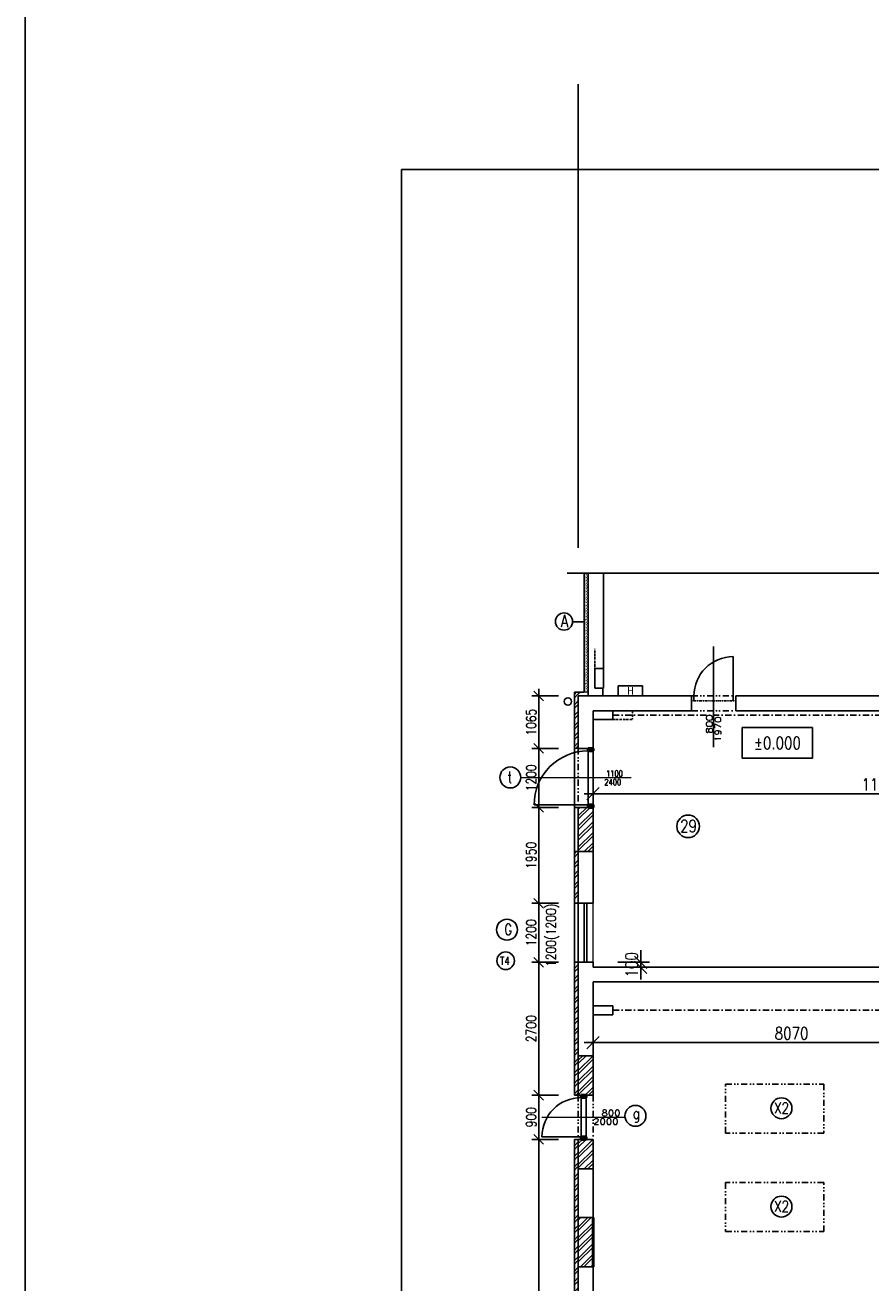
# Model space of a CAD drawing. Header units: millimetres. Extents: x -637441 to -130928, y -380379 to -53767.
# Tile 63 of 193: x -634602 to -617411, y -153801 to -128231. Entities that reach past the tile are written whole.
import ezdxf
from ezdxf.enums import TextEntityAlignment as Align

# ---------------------------------------------------------------- set-up
doc = ezdxf.new("R2010")
doc.units = ezdxf.units.MM
doc.header["$LTSCALE"] = 10
for name, pattern in [('ACAD_ISO03W100', [30, 12, -18]), ('ACAD_ISO04W100', [30.5, 24, -3, 0.5, -3]), ('ACAD_ISO12W100', [22, 12, -3, 0.5, -3, 0.5, -3]), ('DASHDOT', [25.4, 12.7, -6.35, 0, -6.35]), ('DIVIDE', [31.75, 12.7, -6.35, 0, -6.35, 0, -6.35])]:
    doc.linetypes.add(name, pattern=pattern)
for name, color, linetype, lineweight in [('CKDVERE_', 7, 'Continuous', 25), ('CKDVERE_OSY', 1, 'Continuous', 18), ('CKDVERE_PRAH', 7, 'Continuous', 25), ('CKDVERE_ZARUBNE_RAM', 5, 'Continuous', 50), ('CKKOTY', 7, 'Continuous', 25), ('CKSTENY_NADROVINOU', 7, 'DIVIDE', 25), ('CKSTENY_PODROVINOU', 7, 'Continuous', 25), ('CKSTENY_REZ', 6, 'Continuous', 50), ('CKSTENY_SRAF', 1, 'Continuous', 18), ('CKSYMBOLY', 7, 'Continuous', 25), ('CKTEXTY_MALE', 7, 'Continuous', 25)]:
    doc.layers.add(name, color=color, linetype=linetype, lineweight=lineweight)
for name, color, linetype in [('CKDVERE_POPIS', 7, 'Continuous'), ('Kóty', 7, 'Continuous'), ('POPIS', 7, 'Continuous'), ('SLABE', 7, 'Continuous'), ('SLABĚ', 7, 'Continuous'), ('Výplně otvorů', 7, 'Continuous'), ('ZDIVO', 6, 'Continuous')]:
    doc.layers.add(name, color=color, linetype=linetype)
doc.styles.add('NARROW', font='txt')
doc.styles.get("Standard").update_dxf_attribs({"font": 'simplex.shx', "width": 0.8})
doc.dimstyles.new('Kopie z cadkon', dxfattribs={"dimscale": 100, "dimtxt": 2.5, "dimasz": 2.5, "dimexe": 1.768, "dimexo": 5, "dimgap": 0.666, "dimtad": 1, "dimdec": 0, "dimrnd": 1, "dimdsep": 46, "dimtxsty": 'Standard', "dimblk1": 'OBLIQUE', "dimblk2": 'OBLIQUE', "dimsah": 1, "dimcen": 2, "dimdle": 1.8, "dimazin": 2, "dimtfac": 0.75, "dimtdec": 0, "dimtix": 1, "dimtmove": 2, "dimatfit": 3, "dimfxl": 1, "dimtolj": 1, "dimtzin": 0, "dimarcsym": 0})
doc.dimstyles.new('menší', dxfattribs={"dimscale": 100, "dimtxt": 2.5, "dimasz": 2.5, "dimexe": 1.768, "dimexo": 5, "dimtad": 1, "dimrnd": 1, "dimtxsty": 'Standard', "dimblk1": 'OBLIQUE', "dimblk2": 'OBLIQUE', "dimsah": 1, "dimcen": 2.5, "dimdle": 1.8, "dimadec": 0, "dimazin": 0, "dimtfac": 1, "dimtix": 1, "dimtmove": 2, "dimatfit": 3, "dimfxl": 1, "dimarcsym": 0})
pattern_1 = [(45, (-363831.58, -53725.15), (-106.06602, 106.06602), []), (45, (-363760.87, -53725.15), (-106.06602, 106.06602), [])]
pattern_2 = [(45, (-359566.98, 0), (-106.06602, 106.06602), []), (45, (-359496.27, 0), (-106.06602, 106.06602), [])]

# ---------------------------------------------------------------- blocks, each defined once
blk = doc.blocks.new('_OBLIQUE')
at = {"color": 0, "linetype": 'ByBlock'}
blk.add_line((-0.5, -0.5), (0.5, 0.5), dxfattribs=at)
blk = doc.blocks.new('*D637')
at = {"layer": 'CKKOTY', "color": 0, "lineweight": -2}
for p, q in [((-623757, -141869), (-624304, -141869)), ((-624163, -141725), (-624163, -143078)), ((-623757, -142934), (-624304, -142934))]:
    blk.add_line(p, q, dxfattribs=at)
at = {"layer": 'DEFPOINTS', "color": 0}
for p in [(-623357, -141869), (-624163, -142934), (-623357, -142934)]:
    blk.add_point(p, dxfattribs=at)
at = {"layer": 'CKKOTY', "color": 0, "lineweight": -2, "xscale": 200, "yscale": 200, "zscale": 200}
for p, rotation in [((-624163, -141869), 90), ((-624163, -142934), 270)]:
    blk.add_blockref('_OBLIQUE', p, dxfattribs=dict(at, rotation=rotation))
at = {"layer": 'CKKOTY', "color": 0, "insert": (-624316, -142402), "char_height": 200, "attachment_point": 5, "rotation": 90}
blk.add_mtext('\\A1;1065', dxfattribs=at)
blk = doc.blocks.new('*D638')
at = {"layer": 'CKKOTY', "color": 0, "lineweight": -2}
for p, q in [((-623757, -142934), (-624304, -142934)), ((-624163, -142790), (-624163, -144278)), ((-623757, -144134), (-624304, -144134))]:
    blk.add_line(p, q, dxfattribs=at)
at = {"layer": 'DEFPOINTS', "color": 0}
for p in [(-623357, -142934), (-624163, -144134), (-623357, -144134)]:
    blk.add_point(p, dxfattribs=at)
at = {"layer": 'CKKOTY', "color": 0, "lineweight": -2, "xscale": 200, "yscale": 200, "zscale": 200}
for p, rotation in [((-624163, -142934), 90), ((-624163, -144134), 270)]:
    blk.add_blockref('_OBLIQUE', p, dxfattribs=dict(at, rotation=rotation))
at = {"layer": 'CKKOTY', "color": 0, "insert": (-624316, -143534), "char_height": 200, "attachment_point": 5, "rotation": 90}
blk.add_mtext('\\A1;1200', dxfattribs=at)
blk = doc.blocks.new('*D639')
at = {"layer": 'CKKOTY', "color": 0, "lineweight": -2}
for p, q in [((-623757, -144134), (-624304, -144134)), ((-624163, -143990), (-624163, -146228)), ((-623757, -146084), (-624304, -146084))]:
    blk.add_line(p, q, dxfattribs=at)
at = {"layer": 'DEFPOINTS', "color": 0}
for p in [(-623357, -144134), (-624163, -146084), (-623357, -146084)]:
    blk.add_point(p, dxfattribs=at)
at = {"layer": 'CKKOTY', "color": 0, "lineweight": -2, "xscale": 200, "yscale": 200, "zscale": 200}
for p, rotation in [((-624163, -144134), 90), ((-624163, -146084), 270)]:
    blk.add_blockref('_OBLIQUE', p, dxfattribs=dict(at, rotation=rotation))
at = {"layer": 'CKKOTY', "color": 0, "insert": (-624316, -145109), "char_height": 200, "attachment_point": 5, "rotation": 90}
blk.add_mtext('\\A1;1950', dxfattribs=at)
blk = doc.blocks.new('*D640')
at = {"layer": 'CKKOTY', "color": 0, "lineweight": -2}
for p, q in [((-624163, -145940), (-624163, -147428)), ((-623757, -146084), (-624304, -146084)), ((-623757, -147284), (-624304, -147284))]:
    blk.add_line(p, q, dxfattribs=at)
at = {"layer": 'DEFPOINTS', "color": 0}
for p in [(-623357, -146084), (-624163, -147284), (-623357, -147284)]:
    blk.add_point(p, dxfattribs=at)
at = {"layer": 'CKKOTY', "color": 0, "lineweight": -2, "xscale": 200, "yscale": 200, "zscale": 200}
for p, rotation in [((-624163, -146084), 90), ((-624163, -147284), 270)]:
    blk.add_blockref('_OBLIQUE', p, dxfattribs=dict(at, rotation=rotation))
at = {"layer": 'CKKOTY', "color": 0, "insert": (-624316, -146684), "char_height": 200, "attachment_point": 5, "rotation": 90}
blk.add_mtext('\\A1;1200', dxfattribs=at)
blk = doc.blocks.new('*D641')
at = {"layer": 'CKKOTY', "color": 0, "lineweight": -2}
for p, q in [((-624163, -147140), (-624163, -150128)), ((-623757, -147284), (-624304, -147284)), ((-623757, -149984), (-624304, -149984))]:
    blk.add_line(p, q, dxfattribs=at)
at = {"layer": 'DEFPOINTS', "color": 0}
for p in [(-623357, -147284), (-624163, -149984), (-623357, -149984)]:
    blk.add_point(p, dxfattribs=at)
at = {"layer": 'CKKOTY', "color": 0, "lineweight": -2, "xscale": 200, "yscale": 200, "zscale": 200}
for p, rotation in [((-624163, -147284), 90), ((-624163, -149984), 270)]:
    blk.add_blockref('_OBLIQUE', p, dxfattribs=dict(at, rotation=rotation))
at = {"layer": 'CKKOTY', "color": 0, "insert": (-624316, -148634), "char_height": 200, "attachment_point": 5, "rotation": 90}
blk.add_mtext('\\A1;2700', dxfattribs=at)
blk = doc.blocks.new('*D642')
at = {"layer": 'CKKOTY', "color": 0, "lineweight": -2}
for p, q in [((-624163, -149840), (-624163, -151028)), ((-623757, -149984), (-624304, -149984)), ((-623757, -150884), (-624304, -150884))]:
    blk.add_line(p, q, dxfattribs=at)
at = {"layer": 'DEFPOINTS', "color": 0}
for p in [(-623357, -149984), (-624163, -150884), (-623357, -150884)]:
    blk.add_point(p, dxfattribs=at)
at = {"layer": 'CKKOTY', "color": 0, "lineweight": -2, "xscale": 200, "yscale": 200, "zscale": 200}
for p, rotation in [((-624163, -149984), 90), ((-624163, -150884), 270)]:
    blk.add_blockref('_OBLIQUE', p, dxfattribs=dict(at, rotation=rotation))
at = {"layer": 'CKKOTY', "color": 0, "insert": (-624316, -150434), "char_height": 200, "attachment_point": 5, "rotation": 90}
blk.add_mtext('\\A1;900', dxfattribs=at)
blk = doc.blocks.new('*D643')
at = {"layer": 'CKKOTY', "color": 0, "lineweight": -2}
for p, q in [((-624163, -150740), (-624163, -167368)), ((-623757, -150884), (-624304, -150884)), ((-623757, -167224), (-624304, -167224))]:
    blk.add_line(p, q, dxfattribs=at)
at = {"layer": 'DEFPOINTS', "color": 0}
for p in [(-623357, -150884), (-624163, -167224), (-623357, -167224)]:
    blk.add_point(p, dxfattribs=at)
at = {"layer": 'CKKOTY', "color": 0, "lineweight": -2, "xscale": 200, "yscale": 200, "zscale": 200}
for p, rotation in [((-624163, -150884), 90), ((-624163, -167224), 270)]:
    blk.add_blockref('_OBLIQUE', p, dxfattribs=dict(at, rotation=rotation))
at = {"layer": 'CKKOTY', "color": 0, "insert": (-624316, -159054), "char_height": 200, "attachment_point": 5, "rotation": 90}
blk.add_mtext('\\A1;16340', dxfattribs=at)
blk = doc.blocks.new('ckheight')
at = {"color": 0, "linetype": 'ByBlock'}
blk.add_lwpolyline([(-28.5, 12.5), (-28.5, -12.5), (28.5, -12.5), (28.5, 12.5)], close=True, dxfattribs=at)
at = {"width": 0.8}
blk.add_attdef('VÝŠKA', text='', height=10, dxfattribs=at).set_placement((0, 0), align=Align.MIDDLE)
blk = doc.blocks.new('*D656')
at = {"layer": 'CKKOTY', "color": 0, "lineweight": -2}
for p, q in [((-623057, -143510), (-623057, -143680)), ((-611287, -143710), (-611287, -143680)), ((-623237, -143857), (-611107, -143857))]:
    blk.add_line(p, q, dxfattribs=at)
at = {"layer": 'DEFPOINTS', "color": 0}
for p in [(-611287, -143857), (-623057, -144010), (-611287, -144210)]:
    blk.add_point(p, dxfattribs=at)
at = {"layer": 'CKKOTY', "color": 0, "lineweight": -2, "xscale": 250, "yscale": 250, "zscale": 250, "rotation": 180}
blk.add_blockref('_OBLIQUE', (-623057, -143857), dxfattribs=at)
at = {"layer": 'CKKOTY', "color": 0, "lineweight": -2, "xscale": 250, "yscale": 250, "zscale": 250}
blk.add_blockref('_OBLIQUE', (-611287, -143857), dxfattribs=at)
at = {"layer": 'CKKOTY', "color": 0, "insert": (-617172, -143669), "char_height": 250, "attachment_point": 5}
blk.add_mtext('11770', dxfattribs=at)
blk = doc.blocks.new('*D651')
at = {"layer": 'CKKOTY', "color": 0, "lineweight": -2}
for p, q in [((-623057, -148184), (-623057, -149093)), ((-614987, -148184), (-614987, -149093)), ((-614807, -148916), (-623237, -148916))]:
    blk.add_line(p, q, dxfattribs=at)
at = {"layer": 'DEFPOINTS', "color": 0}
for p in [(-623057, -147684), (-614987, -147684), (-623057, -148916)]:
    blk.add_point(p, dxfattribs=at)
at = {"layer": 'CKKOTY', "color": 0, "lineweight": -2, "xscale": 250, "yscale": 250, "zscale": 250, "rotation": 180}
blk.add_blockref('_OBLIQUE', (-623057, -148916), dxfattribs=at)
at = {"layer": 'CKKOTY', "color": 0, "lineweight": -2, "xscale": 250, "yscale": 250, "zscale": 250}
blk.add_blockref('_OBLIQUE', (-614987, -148916), dxfattribs=at)
at = {"layer": 'CKKOTY', "color": 0, "insert": (-619022, -148728), "char_height": 250, "attachment_point": 5}
blk.add_mtext('8070', dxfattribs=at)
blk = doc.blocks.new('*D652')
at = {"layer": 'CKKOTY', "color": 0, "lineweight": -2}
for p, q in [((-622087, -147284), (-622087, -147034)), ((-622557, -147284), (-621911, -147284)), ((-622557, -147384), (-621911, -147384)), ((-622087, -147384), (-622087, -147284)), ((-622087, -147384), (-622087, -147634))]:
    blk.add_line(p, q, dxfattribs=at)
at = {"layer": 'DEFPOINTS', "color": 0}
for p in [(-623057, -147284), (-623057, -147384), (-622087, -147284)]:
    blk.add_point(p, dxfattribs=at)
at = {"layer": 'CKKOTY', "color": 0, "lineweight": -2, "xscale": 250, "yscale": 250, "zscale": 250}
for p, rotation in [((-622087, -147284), 270), ((-622087, -147384), 90)]:
    blk.add_blockref('_OBLIQUE', p, dxfattribs=dict(at, rotation=rotation))
at = {"layer": 'CKKOTY', "color": 0, "insert": (-622275, -147334), "char_height": 250, "attachment_point": 5, "rotation": 90}
blk.add_mtext('100', dxfattribs=at)

msp = doc.modelspace()

# ---------------------------------------------------------------- hatches: boundary and pattern name
at = {"layer": 'CKSTENY_SRAF'}
h = msp.add_hatch(dxfattribs=at)
h.set_pattern_fill('ZEM_NASYPANA', color=256, scale=20, style=0)
h.set_pattern_definition([(45, (-359566.98, 0), (4e-15, 56.5685425), [20, -60]), (135, (-359524.555, 28.284), (-56.5685425, 4e-15), [20, -60])])
h.paths.add_polyline_path([(-623236.864, -139371.16), (-623156.864, -139371.16), (-623156.864, -141788.968), (-623236.864, -141788.968)])
h = msp.add_hatch(dxfattribs=at)
h.set_pattern_fill('ZDIVO-OBECNE', color=256, scale=50, style=0)
h.set_pattern_definition([(45, (-460300.49, 23418.15), (-106.06602, 106.06602), []), (45, (-460229.78, 23418.15), (-106.06602, 106.06602), [])])
h.paths.add_polyline_path([(-623056.864, -144134.121), (-623356.864, -144134.121), (-623356.864, -145034.121), (-623056.864, -145034.121)])
h = msp.add_hatch(dxfattribs=at)
h.set_pattern_fill('ZDIVO-OBECNE', color=256, scale=50, style=0)
h.set_pattern_definition(pattern_2)
h.paths.add_polyline_path([(-623436.864, -145034.121), (-623356.864, -145034.121), (-623356.864, -146084.121), (-623436.864, -146084.121)])
h.paths.add_polyline_path([(-623436.864, -147284.121), (-623356.864, -147284.121), (-623356.864, -149984.121), (-623436.864, -149984.121)])
h = msp.add_hatch(dxfattribs=at)
h.set_pattern_fill('ZDIVO-OBECNE', color=256, scale=50, style=0)
h.set_pattern_definition(pattern_1)
h.paths.add_polyline_path([(-623356.864, -149184.121), (-623356.864, -149984.121), (-623056.864, -149984.121), (-623056.864, -149184.121)])
edge = h.paths.add_edge_path()
edge.add_line((-623056.864, -150884.121), (-623436.864, -150884.121))
edge.add_line((-623356.864, -150884.121), (-623356.864, -151484.121))
edge.add_line((-623056.864, -151484.121), (-623356.864, -151484.121))
edge.add_line((-623056.864, -150884.121), (-623056.864, -151484.121))
h = msp.add_hatch(dxfattribs=at)
h.set_pattern_fill('ZDIVO-OBECNE', color=256, scale=50, style=0)
h.set_pattern_definition(pattern_2)
h.paths.add_polyline_path([(-623436.864, -150884.121), (-623356.864, -150884.121), (-623356.864, -167224.121), (-623436.864, -167224.121)])
h = msp.add_hatch(dxfattribs=at)
h.set_pattern_fill('ZDIVO-OBECNE', color=256, scale=50, style=0)
h.set_pattern_definition(pattern_1)
h.paths.add_polyline_path([(-623056.864, -152474.121), (-623056.864, -153474.121), (-623356.864, -153474.121), (-623356.864, -152474.121)])

# ---------------------------------------------------------------- linework, layer by layer
at = {"layer": 'CKDVERE_'}
for p, q in [((-623156.864, -144084.121), (-624256.864, -144084.121)), ((-623296.864, -150834.121), (-624096.864, -150834.121))]:
    msp.add_line(p, q, dxfattribs=at)
for centre, radius in [((-623156.864, -144084.121), 1100), ((-623296.864, -150834.121), 800)]:
    msp.add_arc(centre, radius, 90, 180, dxfattribs=at)
at = {"layer": 'CKDVERE_OSY'}
for p, q in [((-622281.864, -143534.121), (-624526.825, -143534.121)), ((-624096.864, -150434.121), (-622421.864, -150434.121))]:
    msp.add_line(p, q, dxfattribs=at)
at = {"layer": 'CKDVERE_PRAH'}
for p, q in [((-623156.864, -144084.121), (-623156.864, -142984.121)), ((-623056.864, -144084.121), (-623056.864, -142984.121)), ((-623296.864, -150834.121), (-623296.864, -150034.121)), ((-623196.864, -150834.121), (-623196.864, -150034.121))]:
    msp.add_line(p, q, dxfattribs=at)
at = {"layer": 'CKDVERE_ZARUBNE_RAM'}
for p, q in [((-623156.864, -142934.121), (-623156.864, -142984.121)), ((-623056.864, -142934.121), (-623156.864, -142934.121)), ((-623056.864, -142984.121), (-623056.864, -142934.121)), ((-623156.864, -142984.121), (-623056.864, -142984.121)), ((-623156.864, -144134.121), (-623156.864, -144084.121)), ((-623156.864, -144084.121), (-623056.864, -144084.121)), ((-623056.864, -144134.121), (-623156.864, -144134.121)), ((-623056.864, -144084.121), (-623056.864, -144134.121)), ((-623296.864, -149984.121), (-623296.864, -150034.121)), ((-623196.864, -149984.121), (-623296.864, -149984.121)), ((-623296.864, -150034.121), (-623196.864, -150034.121)), ((-623196.864, -150034.121), (-623196.864, -149984.121)), ((-623296.864, -150884.121), (-623296.864, -150834.121)), ((-623296.864, -150834.121), (-623196.864, -150834.121)), ((-623196.864, -150834.121), (-623196.864, -150884.121)), ((-623196.864, -150884.121), (-623296.864, -150884.121))]:
    msp.add_line(p, q, dxfattribs=at)
at = {"layer": 'CKKOTY'}
msp.add_line((-623356.864, -144134.121), (-623436.864, -144134.121), dxfattribs=at)
at = {"layer": 'CKKOTY', "color": 6}
for p, q in [((-623356.864, -144134.121), (-623356.864, -145034.121)), ((-623056.864, -145034.121), (-623056.864, -144134.121))]:
    msp.add_line(p, q, dxfattribs=at)
at = {"layer": 'CKKOTY', "color": 7}
msp.add_lwpolyline([(-626951.964, -131167.738), (-542951.964, -131167.738), (-542951.964, -190567.738), (-626951.964, -190567.738)], close=True, dxfattribs=at)
at = {"layer": 'CKSTENY_NADROVINOU'}
for p, q in [((-623356.864, -142934.121), (-623356.864, -144134.121)), ((-623056.864, -142934.121), (-623056.864, -144134.121)), ((-623356.864, -149984.121), (-623356.864, -150884.121)), ((-623056.864, -149984.121), (-623056.864, -150884.121))]:
    msp.add_line(p, q, dxfattribs=at)
at = {"layer": 'CKSTENY_NADROVINOU', "color": 7, "linetype": 'Continuous'}
msp.add_line((-623356.864, -147284.121), (-623356.864, -146084.121), dxfattribs=at)
at = {"layer": 'CKSTENY_PODROVINOU'}
msp.add_line((-623436.864, -142934.121), (-623436.864, -145034.121), dxfattribs=at)
at = {"layer": 'CKSTENY_PODROVINOU', "color": 6}
for p, q in [((-623056.864, -142934.121), (-623356.864, -142934.121)), ((-623056.864, -144134.121), (-623356.864, -144134.121))]:
    msp.add_line(p, q, dxfattribs=at)
at = {"layer": 'CKSTENY_PODROVINOU', "color": 7}
msp.add_line((-623436.864, -146084.121), (-623436.864, -147284.121), dxfattribs=at)
at = {"layer": 'CKSTENY_REZ', "linetype": 'Continuous', "lineweight": -3, "ltscale": 0.2}
msp.add_line((-623356.864, -152474.121), (-623356.864, -153474.121), dxfattribs=at)
at = {"layer": 'CKSTENY_REZ', "linetype": 'Continuous', "ltscale": 0.2}
msp.add_line((-623056.864, -152474.121), (-623056.864, -153474.121), dxfattribs=at)
at = {"layer": 'CKSTENY_SRAF'}
for p, q in [((-623436.864, -141837.351), (-623386.433, -141786.92)), ((-623436.864, -141908.062), (-623356.864, -141828.062)), ((-623356.864, -141828.062), (-623315.722, -141786.92)), ((-623436.864, -142049.483), (-623356.864, -141969.483)), ((-623436.864, -142120.194), (-623356.864, -142040.194)), ((-623436.864, -142261.615), (-623356.864, -142181.615)), ((-623436.864, -142332.326), (-623356.864, -142252.326)), ((-623436.864, -142473.747), (-623356.864, -142393.747)), ((-623436.864, -142544.458), (-623356.864, -142464.458)), ((-623436.864, -142685.879), (-623356.864, -142605.879)), ((-623436.864, -142756.59), (-623356.864, -142676.59)), ((-623436.864, -142898.011), (-623356.864, -142818.011)), ((-623356.864, -142934.121), (-623436.864, -142934.121)), ((-623402.262, -142934.121), (-623356.864, -142888.722))]:
    msp.add_line(p, q, dxfattribs=at)
at = {"layer": 'CKSTENY_SRAF', "color": 7, "linetype": 'Continuous'}
msp.add_line((-623056.864, -147284.121), (-623056.864, -146084.121), dxfattribs=at)
at = {"layer": 'CKSTENY_SRAF'}
for points in [[(-623236.864, -139371.16), (-623156.864, -139371.16), (-623156.864, -141788.968), (-623236.864, -141788.968)], [(-623436.864, -145034.121), (-623356.864, -145034.121), (-623356.864, -146084.121), (-623436.864, -146084.121)], [(-623436.864, -147284.121), (-623356.864, -147284.121), (-623356.864, -149984.121), (-623436.864, -149984.121)]]:
    msp.add_lwpolyline(points, close=True, dxfattribs=at)
at = {"layer": 'CKSTENY_SRAF', "color": 6}
for points in [[(-623356.864, -145034.121), (-623436.864, -145034.121), (-623436.864, -146084.121), (-623356.864, -146084.121)], [(-623356.864, -147284.121), (-623436.864, -147284.121), (-623436.864, -149984.121), (-623356.864, -149984.121)], [(-623436.864, -150884.121), (-623356.864, -150884.121), (-623356.864, -167224.121), (-623436.864, -167224.121)]]:
    msp.add_lwpolyline(points, close=True, dxfattribs=at)
at = {"layer": 'CKSYMBOLY', "color": 7}
msp.add_lwpolyline([(-562632.311, -139371.16), (-593032.311, -139371.16), (-593069.811, -139296.16), (-593144.811, -139446.16), (-593182.311, -139371.16), (-623582.311, -139371.16)], dxfattribs=at)
at = {"layer": 'CKTEXTY_MALE'}
for p, q in [((-623356.864, -138854.245), (-623356.864, -129432.404)), ((-623473.142, -140364.875), (-623236.864, -140364.875))]:
    msp.add_line(p, q, dxfattribs=at)
at = {"layer": 'CKTEXTY_MALE', "linetype": 'DASHDOT'}
for p, q in [((-622656.864, -142259.121), (-605856.864, -142259.121)), ((-622656.864, -148259.121), (-605856.864, -148259.121))]:
    msp.add_line(p, q, dxfattribs=at)
at = {"layer": 'CKTEXTY_MALE'}
msp.add_lwpolyline([(-634601.617, -54078.397), (-291719.074, -54078.397), (-291719.074, -380378.814), (-634601.617, -380378.814)], close=True, dxfattribs=at)
at = {"layer": 'CKTEXTY_MALE', "linetype": 'DIVIDE'}
for points in [[(-620366.864, -149759.121), (-618366.864, -149759.121), (-618366.864, -150759.121), (-620366.864, -150759.121)], [(-620366.864, -152759.121), (-618366.864, -152759.121), (-618366.864, -151759.121), (-620366.864, -151759.121)]]:
    msp.add_lwpolyline(points, close=True, dxfattribs=at)
at = {"layer": 'CKTEXTY_MALE'}
for centre, radius in [((-623647.463, -140355.94), 174.55), ((-624739.43, -143525.543), 212.778), ((-624806.749, -146620.696), 212.778), ((-624833.888, -147251.12), 179.412), ((-619228.055, -150251.357), 212.778), ((-622196.374, -150404.88), 212.778), ((-619228.055, -152251.357), 212.778)]:
    msp.add_circle(centre, radius, dxfattribs=at)
at = {"layer": 'CKTEXTY_MALE', "color": 7}
msp.add_circle((-621126.367, -144519.338), 229.355, dxfattribs=at)
at = {"layer": 'Kóty'}
for p in [(-620606.864, -142909.674), (-620606.864, -142259.121)]:
    msp.add_line(p, (-620606.864, -140861.071), dxfattribs=at)
at = {"layer": 'POPIS'}
for p, q in [((-622549.285, -141661.978), (-622549.285, -141869.121)), ((-622051.851, -141661.978), (-622549.285, -141661.978)), ((-622051.851, -141869.121), (-622051.851, -141661.978))]:
    msp.add_line(p, q, dxfattribs=at)
at = {"layer": 'SLABE', "ltscale": 50}
msp.add_line((-623253.864, -142934.121), (-623197.864, -142934.121), dxfattribs=at)
at = {"layer": 'SLABE', "linetype": 'ACAD_ISO04W100', "ltscale": 10}
msp.add_line((-623356.864, -149184.121), (-623356.864, -149184.121), dxfattribs=at)
at = {"layer": 'SLABĚ', "linetype": 'ACAD_ISO03W100', "ltscale": 0.05}
for p, q in [((-623021.864, -141309.121), (-623021.864, -140909.121)), ((-622256.864, -142169.121), (-622256.864, -142349.121)), ((-622656.864, -142349.121), (-622256.864, -142349.121))]:
    msp.add_line(p, q, dxfattribs=at)
at = {"layer": 'SLABĚ'}
for p, q in [((-623021.864, -141709.121), (-623021.864, -141309.121)), ((-623021.864, -141309.121), (-622841.864, -141309.121)), ((-623021.864, -141709.121), (-622841.864, -141709.121)), ((-622656.864, -142169.121), (-622656.864, -142349.121)), ((-623056.864, -142349.121), (-622656.864, -142349.121)), ((-623056.864, -148169.121), (-622656.864, -148169.121)), ((-622656.864, -148169.121), (-622656.864, -148349.121)), ((-623056.864, -148349.121), (-622656.864, -148349.121))]:
    msp.add_line(p, q, dxfattribs=at)
at = {"layer": 'SLABĚ', "linetype": 'DIVIDE'}
msp.add_line((-621056.864, -142169.121), (-620156.864, -142169.121), dxfattribs=at)
at = {"layer": 'SLABĚ'}
msp.add_circle((-623568.759, -141981.604), 75, dxfattribs=at)
at = {"layer": 'Výplně otvorů'}
for p, q in [((-620206.864, -141969.121), (-620206.864, -141069.121)), ((-620206.864, -141969.121), (-620206.864, -141069.121)), ((-621006.864, -141969.121), (-621006.864, -141869.121))]:
    msp.add_line(p, q, dxfattribs=at)
at = {"layer": 'Výplně otvorů', "linetype": 'DIVIDE', "lineweight": -3}
msp.add_line((-621056.864, -141869.121), (-620156.864, -141869.121), dxfattribs=at)
at = {"layer": 'Výplně otvorů', "linetype": 'ACAD_ISO12W100', "lineweight": -3, "ltscale": 0.175}
msp.add_line((-621056.864, -141969.121), (-620156.864, -141969.121), dxfattribs=at)
at = {"layer": 'Výplně otvorů', "color": 7}
for p, q in [((-623235.887, -146084.121), (-623235.887, -147284.121)), ((-623182.151, -146084.121), (-623182.151, -147284.121))]:
    msp.add_line(p, q, dxfattribs=at)
at = {"layer": 'Výplně otvorů'}
msp.add_arc((-620206.864, -141869.121), 800, 90, 180, dxfattribs=at)
at = {"layer": 'ZDIVO'}
for p, q in [((-623236.864, -139371.16), (-623236.864, -141789.121)), ((-623156.864, -139371.16), (-623156.864, -141869.121)), ((-622841.864, -141309.121), (-622841.864, -139371.16)), ((-622841.864, -141709.121), (-622841.864, -141309.121)), ((-623436.864, -141789.121), (-623236.864, -141789.121)), ((-623436.864, -141789.121), (-623236.864, -141789.121)), ((-623436.864, -141789.121), (-623436.864, -142934.121)), ((-623356.864, -141869.121), (-623106.864, -141869.121)), ((-623356.864, -141869.121), (-623106.864, -141869.121)), ((-623356.864, -141869.121), (-623356.864, -142934.121)), ((-623106.864, -141869.121), (-621056.864, -141869.121)), ((-622856.864, -141709.121), (-622856.864, -141869.121)), ((-621056.864, -141869.121), (-621056.864, -142169.121)), ((-620156.864, -141869.121), (-620156.864, -142169.121)), ((-620156.864, -141869.121), (-609984.896, -141869.121)), ((-621056.864, -142169.121), (-623056.864, -142169.121)), ((-623056.864, -142169.121), (-623056.864, -142349.121)), ((-623056.864, -142169.121), (-622656.864, -142169.121)), ((-623056.864, -142169.121), (-623056.864, -142934.121)), ((-622656.864, -142169.121), (-622256.864, -142169.121)), ((-611286.896, -142169.121), (-620156.864, -142169.121)), ((-623436.864, -144134.121), (-623436.864, -146084.121)), ((-623356.864, -144134.121), (-623356.864, -146084.121)), ((-623056.864, -145034.121), (-623056.864, -146084.121)), ((-623436.864, -147284.121), (-623436.864, -149984.121)), ((-623356.864, -147284.121), (-623356.864, -149184.121)), ((-623056.864, -147284.121), (-623056.864, -147384.121)), ((-614986.896, -147384.121), (-623056.864, -147384.121)), ((-623056.864, -147684.121), (-623056.864, -149184.121)), ((-614986.896, -147684.121), (-623056.864, -147684.121)), ((-623056.864, -148169.121), (-623056.864, -148349.121)), ((-623356.864, -149184.121), (-623356.864, -149984.121)), ((-623056.864, -149184.121), (-623056.864, -149984.121)), ((-623436.864, -149984.121), (-623056.864, -149984.121)), ((-623056.864, -149984.121), (-623356.864, -149984.121)), ((-623056.864, -150884.121), (-623436.864, -150884.121)), ((-623436.864, -150884.121), (-623436.864, -167224.121)), ((-623356.864, -150884.121), (-623356.864, -151484.121)), ((-623056.864, -150884.121), (-623056.864, -151484.121)), ((-623356.864, -151484.121), (-623356.864, -152474.121)), ((-623056.864, -151484.121), (-623056.864, -152474.121)), ((-623356.864, -153474.121), (-623356.864, -167224.121)), ((-623056.864, -153474.121), (-623056.864, -167224.121))]:
    msp.add_line(p, q, dxfattribs=at)
at = {"layer": 'ZDIVO', "color": 6}
for p, q in [((-623056.864, -142934.121), (-623356.864, -142934.121)), ((-623356.864, -142934.121), (-623056.864, -142934.121)), ((-623056.864, -144134.121), (-623356.864, -144134.121)), ((-623356.864, -144134.121), (-623056.864, -144134.121))]:
    msp.add_line(p, q, dxfattribs=at)
at = {"layer": 'ZDIVO', "color": 7}
for p, q in [((-623356.864, -145034.121), (-623056.864, -145034.121)), ((-623056.864, -152474.121), (-623356.864, -152474.121)), ((-623056.864, -153474.121), (-623356.864, -153474.121))]:
    msp.add_line(p, q, dxfattribs=at)
at = {"layer": 'ZDIVO', "ltscale": 10}
for p, q in [((-623056.864, -146084.121), (-623356.864, -146084.121)), ((-623056.864, -147284.121), (-623356.864, -147284.121)), ((-623356.864, -149184.121), (-623356.864, -149184.121)), ((-623056.864, -149184.121), (-623356.864, -149184.121)), ((-623056.864, -151484.121), (-623356.864, -151484.121)), ((-623056.864, -151484.121), (-623056.864, -151484.121))]:
    msp.add_line(p, q, dxfattribs=at)
at = {"layer": 'ZDIVO', "ltscale": 30}
for p, q in [((-623056.864, -151984.121), (-623056.864, -152474.121)), ((-623356.864, -152474.121), (-623356.864, -152442.121))]:
    msp.add_line(p, q, dxfattribs=at)

# ---------------------------------------------------------------- block references
at = {"layer": 'CKKOTY', "xscale": 25, "yscale": 25, "zscale": 25}
msp.add_blockref('ckheight', (-619312.108, -142823.602), dxfattribs=at).add_auto_attribs({'VÝŠKA': '%%p0.000'})

# ---------------------------------------------------------------- texts
at = {"layer": 'CKDVERE_POPIS', "width": 1.2}
msp.add_text('  800', height=125, rotation=90, dxfattribs=at).set_placement((-620631.864, -142544.121), align=Align.CENTER)
msp.add_text('1970', height=125, rotation=90, dxfattribs=at).set_placement((-620581.864, -142544.121), align=Align.TOP_CENTER)
at = {"layer": 'CKDVERE_POPIS'}
for s, width, p in [(' 1100', 0.8, (-622656.864, -143509.121)), ('  800', 1.2, (-622796.864, -150409.121))]:
    msp.add_text(s, height=125, dxfattribs=dict(at, width=width)).set_placement(p, align=Align.CENTER)
for s, width, p in [('2400', 0.8, (-622656.864, -143559.121)), ('2000', 1.2, (-622796.864, -150459.121))]:
    msp.add_text(s, height=125, dxfattribs=dict(at, width=width)).set_placement(p, align=Align.TOP_CENTER)
at = {"layer": 'CKTEXTY_MALE', "color": 6, "width": 0.8}
msp.add_text('A', height=250, dxfattribs=at).set_placement((-623714.966, -140471.595))
at = {"layer": 'CKTEXTY_MALE', "width": 0.8}
for s, height, p in [('t', 225, (-624796.535, -143631.901)), ('G', 225, (-624863.855, -146727.055)), ('T4', 162.5, (-624949.703, -147338.098)), ('g', 225, (-622251.187, -150467.377)), ('X2', 225, (-619380.863, -150359.694)), ('X2', 225, (-619380.863, -152359.694))]:
    msp.add_text(s, height=height, dxfattribs=at).set_placement(p)
at = {"layer": 'CKTEXTY_MALE', "color": 7, "width": 0.8}
msp.add_text('29', height=250, dxfattribs=at).set_placement((-621288.113, -144639.701))
at = {"layer": 'CKTEXTY_MALE', "width": 0.8}
msp.add_text('1200(1200)', height=200, rotation=90, dxfattribs=at).set_placement((-623813.303, -147378.708))
at = {"layer": 'POPIS', "style": 'NARROW'}
msp.add_text('H', height=150, dxfattribs=at).set_placement((-622358.869, -141839.301))

# ---------------------------------------------------------------- dimensions: what is measured, and where the dimension line sits
at = {"layer": 'CKKOTY'}
for base, p1, p2, picture, middle in [((-624162.773, -142934.121), (-623356.864, -141869.121), (-623356.864, -142934.121), '*D637', (-624316.053, -142401.621)), ((-624162.773, -144134.121), (-623356.864, -142934.121), (-623356.864, -144134.121), '*D638', (-624316.053, -143534.121)), ((-624162.773, -146084.121), (-623356.864, -144134.121), (-623356.864, -146084.121), '*D639', (-624316.053, -145109.121)), ((-624162.773, -147284.121), (-623356.864, -146084.121), (-623356.864, -147284.121), '*D640', (-624316.053, -146684.121)), ((-624162.773, -149984.121), (-623356.864, -147284.121), (-623356.864, -149984.121), '*D641', (-624316.053, -148634.121)), ((-624162.773, -150884.121), (-623356.864, -149984.121), (-623356.864, -150884.121), '*D642', (-624316.053, -150434.121)), ((-624162.773, -167224.121), (-623356.864, -150884.121), (-623356.864, -167224.121), '*D643', (-624316.053, -159054.121))]:
    dim = msp.add_linear_dim(base=base, p1=p1, p2=p2, angle=90, dimstyle='Kopie z cadkon', override={"dimscale": 80}, dxfattribs=at)
    dim.commit()
    dim.dimension.update_dxf_attribs({"geometry": picture, "text_midpoint": middle})
for base, p1, p2, picture, middle in [((-611286.896, -143856.792), (-623056.864, -144009.57), (-611286.896, -144209.832), '*D656', (-617171.88, -143669.292)), ((-623056.864, -148915.988), (-614986.896, -147684.121), (-623056.864, -147684.121), '*D651', (-619021.88, -148728.488))]:
    dim = msp.add_linear_dim(base=base, p1=p1, p2=p2, dimstyle='menší', dxfattribs=at)
    dim.commit()
    dim.dimension.update_dxf_attribs({"geometry": picture, "text_midpoint": middle})
dim = msp.add_linear_dim(base=(-622087.425, -147284.121), p1=(-623056.864, -147384.121), p2=(-623056.864, -147284.121), angle=90, dimstyle='menší', dxfattribs=at)
dim.commit()
dim.dimension.update_dxf_attribs({"geometry": '*D652', "text_midpoint": (-622274.925, -147334.121)})

doc.saveas('drawing.dxf')
